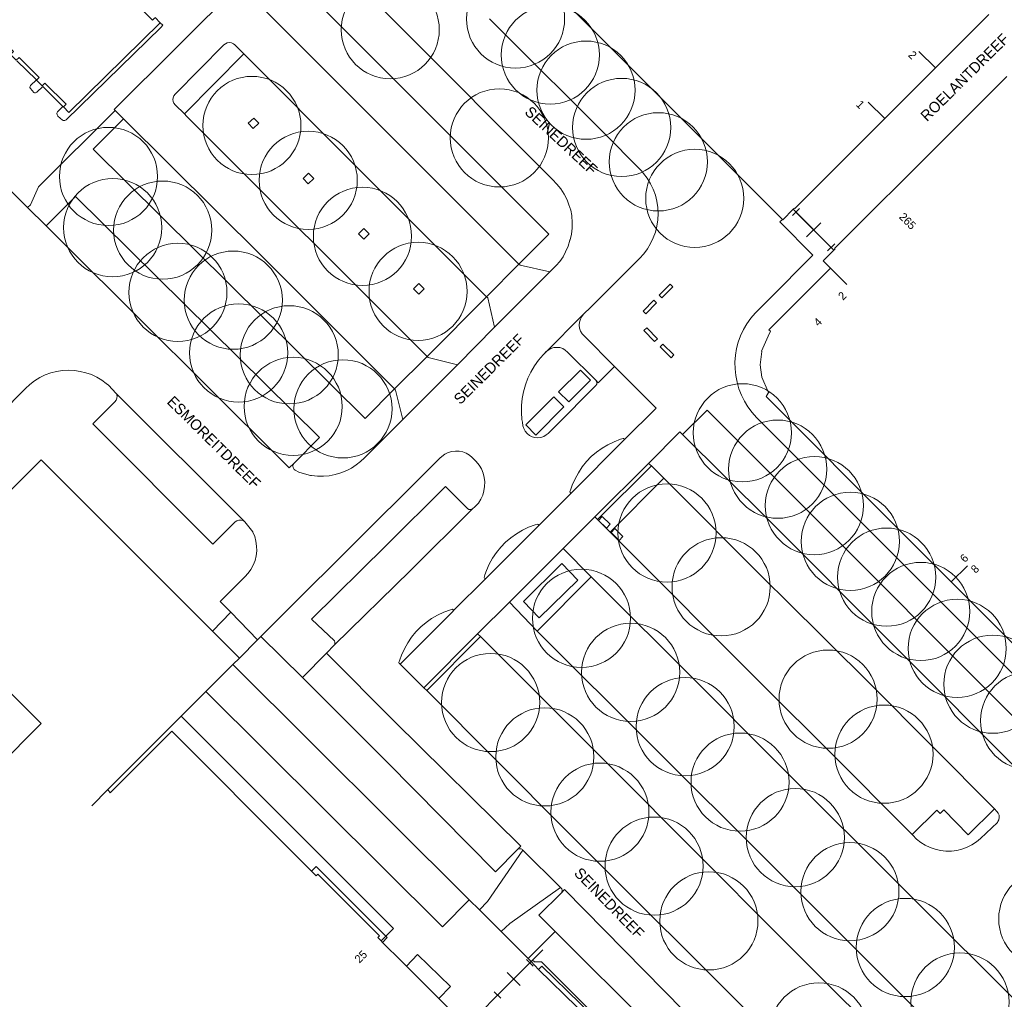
# Model space of a CAD drawing. Header units: metres. Extents: x 134994 to 136506, y 457393 to 459006.
# Tile 143 of 171: x 135902 to 136031, y 458351 to 458478. Entities that reach past the tile are written whole.
import ezdxf
from ezdxf.enums import TextEntityAlignment as Align

# ---------------------------------------------------------------- set-up
doc = ezdxf.new("R2010")
doc.units = ezdxf.units.M
for name, color, linetype, lineweight in [('B-WE-GR-BOOM-S', 250, 'Continuous', 13), ('B-WE-KG_BEBOUWING', 251, 'Continuous', 20), ('B-WE-KG_BEBOUWING TUSSENMUUR', 251, 'Continuous', 5), ('B-WE-KG_HUISNR', 251, 'Continuous', 5), ('B-WE-KG_ONDERGROND_REST', 251, 'Continuous', 5), ('B-WE-KG_STRAATNAAM', 251, 'Continuous', 5)]:
    doc.layers.add(name, color=color, linetype=linetype, lineweight=lineweight)
doc.styles.add('Styledgn000', font='dgn000.shx')

# ---------------------------------------------------------------- blocks, each defined once
blk = doc.blocks.new('SGR-BOOM_02')
blk.add_circle((0, 0), 6.4)

msp = doc.modelspace()

# ---------------------------------------------------------------- linework, layer by layer
at = {"layer": 'B-WE-KG_BEBOUWING', "flags": 128}
for points in [[(135968.55, 458485.67), (135994.16, 458460.04), (135997.49, 458456.71), (136000, 458454.21), (136001.84, 458452.38), (136001.89, 458452.33), (136003.26, 458453.69), (136003.4, 458453.83), (136003.46, 458453.79), (136015.18, 458465.51), (136021.8, 458472.12), (136028.76, 458479.08)], [(135920, 458478.67), (135919.69, 458478.36), (135916.96, 458481.08)], [(135891.1, 458469.19), (135898.52, 458476.56), (135898.88, 458476.9), (135901.55, 458474.24), (135901.2, 458473.89), (135901.94, 458473.15), (135902.3, 458473.5), (135904.93, 458470.87), (135904.58, 458470.52), (135905.31, 458469.79), (135905.66, 458470.14), (135908.42, 458467.4), (135908.07, 458467.04), (135908.8, 458466.31), (135920.71, 458478.01), (135920.03, 458478.7)], [(136031.1, 458471), (136022.68, 458462.59), (136008.65, 458448.57), (136008.7, 458448.52), (136008.55, 458448.38), (136007.15, 458446.98), (136008.1, 458446.03), (136007.44, 458445.35), (136003.08, 458440.99), (136000.09, 458437.99), (136000.29, 458437.79), (136000, 458437.15), (135999.13, 458435.22), (135999.17, 458435.2), (135999.16, 458435.16), (135998.93, 458433.42), (135999.14, 458431.81), (136000, 458429.9), (136000.05, 458429.79), (136000, 458429.72), (135999.72, 458429.31), (136000, 458429.03), (136017.02, 458411.97), (136023.84, 458405.13), (136042.52, 458386.47)], [(136040.55, 458384.48), (136000, 458425.05), (135998.48, 458426.57), (135997.89, 458427.22), (135997.35, 458427.93), (135996.89, 458428.68), (135996.49, 458429.47), (135996.17, 458430.29), (135995.92, 458431.14), (135995.75, 458432.01), (135995.66, 458432.89), (135995.65, 458433.78), (135995.71, 458434.66), (135995.86, 458435.53), (135996.09, 458436.38), (135996.39, 458437.22), (135996.77, 458438.02), (135997.21, 458438.78), (135997.73, 458439.5), (135998.3, 458440.17), (135998.49, 458440.36), (136000, 458441.87), (136005.82, 458447.71), (136001.5, 458452.04), (136001.84, 458452.38)], [(135960.53, 458347.33), (135957.02, 458350.84), (135952.8, 458355.05), (135952.26, 458355.59), (135949.7, 458358.14), (135950.32, 458358.76), (135950.13, 458358.95), (135941.03, 458368.05), (135940.43, 458367.44), (135938.46, 458369.39), (135922.22, 458385.67), (135914.19, 458377.65), (135913.88, 458378.06), (135923.45, 458387.62), (135926.67, 458390.83), (135930.17, 458394.34), (135931.03, 458395.19), (135927.51, 458398.71), (135926.88, 458399.34), (135905.2, 458421.03), (135888.05, 458403.86)], [(135975.15, 458405.36), (135973.07, 458407.51), (135968.06, 458402.58), (135970.14, 458400.43), (135975.15, 458405.36)], [(135888.27, 458403.63), (135905.19, 458386.68), (135899.39, 458380.89)]]:
    msp.add_lwpolyline(points, dxfattribs=at)
at = {"layer": 'B-WE-KG_BEBOUWING'}
msp.add_lwpolyline([(135940.43, 458367.44), (135941.06, 458366.82), (135941.25, 458367.01), (135949.28, 458358.99), (135949.06, 458358.78), (135949.52, 458358.32), (135949.7, 458358.14)], dxfattribs=at)
at = {"layer": 'B-WE-KG_BEBOUWING TUSSENMUUR'}
for p, q in [((136021.8, 458472.12), (136019.64, 458474.28)), ((136015.18, 458465.51), (136013.02, 458467.67)), ((136008.1, 458446.03), (136010.23, 458443.91)), ((136023.84, 458405.13), (136025.97, 458407.24)), ((135913.88, 458378.06), (135911.77, 458375.93))]:
    msp.add_line(p, q, dxfattribs=at)
at = {"layer": 'B-WE-KG_ONDERGROND_REST'}
for p, q in [((135923.86, 458466.13), (135931.62, 458473.95)), ((135915.93, 458465.5), (135914.83, 458466.59)), ((135903.41, 458453.92), (135898.35, 458458.92)), ((135903.41, 458453.92), (135905.84, 458451.54)), ((136003.15, 458452.88), (136004.07, 458453.79)), ((136003.26, 458453.69), (136008.55, 458448.38)), ((136003.61, 458453.34), (136008.2, 458448.73)), ((136004.98, 458450.12), (136006.83, 458451.95)), ((136007.74, 458448.28), (136008.66, 458449.19)), ((135963.27, 458442.29), (135967.49, 458446.53)), ((135967.49, 458446.53), (135967.63, 458446.39)), ((135971.52, 458445.52), (135967.63, 458446.39)), ((135971.52, 458445.52), (135964.28, 458438.33)), ((135963.27, 458442.29), (135955.5, 458434.49)), ((135963.41, 458442.17), (135963.27, 458442.29)), ((135964.28, 458438.33), (135963.41, 458442.17)), ((135970.81, 458434.91), (135975.92, 458440.02)), ((135964.28, 458438.33), (135959.46, 458433.43)), ((135951.26, 458430.28), (135955.5, 458434.49)), ((135952.32, 458426.28), (135959.46, 458433.43)), ((135955.5, 458434.49), (135955.63, 458434.38)), ((135955.63, 458434.38), (135959.46, 458433.43)), ((135975.49, 458432.72), (135972.66, 458429.89)), ((135976.8, 458431.41), (135975.49, 458432.72)), ((135976.8, 458431.41), (135973.97, 458428.58)), ((135931.72, 458412.96), (135914.97, 458429.69)), ((135951.4, 458430.13), (135951.26, 458430.28)), ((135952.32, 458426.28), (135951.4, 458430.13)), ((135973.97, 458428.58), (135972.66, 458429.89)), ((135972.03, 458429.26), (135968.36, 458425.58)), ((135973.34, 458427.95), (135972.04, 458429.26)), ((135973.34, 458427.95), (135969.67, 458424.27)), ((135981.22, 458423.63), (135985.38, 458427.78)), ((135969.67, 458424.27), (135968.36, 458425.58)), ((135988.47, 458424.67), (135984.39, 458420.58)), ((135988.83, 458424.34), (135988.47, 458424.67)), ((136000, 458413.28), (135988.83, 458424.34)), ((135974.33, 458416.72), (135981.22, 458423.63)), ((135984.39, 458420.58), (135977.38, 458413.61)), ((135984.75, 458420.25), (135984.39, 458420.58)), ((135977.74, 458413.28), (135984.75, 458420.25)), ((135984.75, 458420.25), (135986.36, 458418.63)), ((135986.36, 458418.63), (135979.36, 458411.61)), ((135986.36, 458418.63), (136000, 458405)), ((135970.04, 458412.45), (135974.33, 458416.72)), ((135953.35, 458406.61), (135961.49, 458414.7)), ((135933.82, 458398.01), (135949.39, 458413.53)), ((135977.38, 458413.61), (135973.25, 458409.49)), ((135977.38, 458413.61), (135977.74, 458413.28)), ((136033.05, 458380.1), (136000, 458413.28)), ((135979.36, 458411.61), (136000, 458390.97)), ((135973.25, 458409.49), (135966.24, 458402.47)), ((135973.25, 458409.49), (135976.91, 458405.8)), ((135953.35, 458406.61), (135943.37, 458396.86)), ((135958.92, 458401.34), (135963.19, 458405.6)), ((135969.87, 458398.69), (135976.91, 458405.8)), ((135966.24, 458402.47), (135962.08, 458398.34)), ((135969.87, 458398.69), (135966.24, 458402.47)), ((135929.91, 458401.16), (135927.51, 458398.71)), ((135933.39, 458397.57), (135929.91, 458401.16)), ((136000, 458368.69), (135969.87, 458398.69)), ((135933.39, 458397.57), (135931.03, 458395.19)), ((135933.82, 458398.01), (135933.39, 458397.57)), ((135939.27, 458392.65), (135933.82, 458398.01)), ((135955.07, 458391.32), (135962.08, 458398.34)), ((135955.45, 458390.97), (135962.46, 458397.99)), ((135962.08, 458398.34), (135962.46, 458397.99)), ((135942.38, 458395.85), (135943.37, 458396.86)), ((135939.27, 458392.65), (135942.38, 458395.85)), ((135961, 458363.7), (135930.17, 458394.34)), ((135955.07, 458391.32), (135951.91, 458394.49)), ((135955.07, 458391.32), (135955.45, 458390.97)), ((135926.67, 458390.83), (135957.5, 458360.17)), ((136001.98, 458380.72), (136000, 458382.71)), ((136001.98, 458380.72), (136043.11, 458339.67)), ((135963.39, 458363.47), (135968.01, 458370.16)), ((135972.89, 458365.31), (135968.01, 458370.16)), ((136036.15, 458332.56), (136000, 458368.69)), ((135966.28, 458360.6), (135972.89, 458365.31)), ((135957.5, 458360.17), (135961, 458363.7)), ((135962.32, 458362.4), (135961, 458363.7)), ((135962.32, 458362.4), (135963.39, 458363.47)), ((135965.17, 458359.54), (135962.32, 458362.4)), ((135965.17, 458359.54), (135966.28, 458360.6)), ((135965.17, 458359.54), (135968.7, 458356.02)), ((135968.7, 458356.02), (135972.19, 458359.57)), ((135973.58, 458358.18), (135972.19, 458359.57)), ((135969.25, 458355.82), (135970.58, 458357.15)), ((135964.33, 458350.89), (135969.08, 458355.65)), ((135968.9, 458355.47), (135964.7, 458351.27)), ((135968.48, 458355.89), (135969.32, 458355.05)), ((135968.7, 458356.02), (135969.08, 458355.65)), ((135969.08, 458355.65), (135969.25, 458355.82)), ((135970.04, 458354.62), (135969.08, 458355.65)), ((135965.96, 458354.21), (135967.64, 458352.53)), ((135964.27, 458351.69), (135965.11, 458350.85))]:
    msp.add_line(p, q, dxfattribs=at)
at = {"layer": 'B-WE-KG_ONDERGROND_REST', "flags": 128}
for points in [[(135951.45, 458478.02), (135945.64, 458483.97), (135939.87, 458489.77)], [(135932.02, 458482.04), (135932.17, 458482), (135932.3, 458481.99), (135932.42, 458482.01), (135932.53, 458482.07), (135932.63, 458482.14), (135936.16, 458485.69), (135971.38, 458450.44), (135967.49, 458446.53)], [(135931.08, 458483.03), (135914.71, 458466.7), (135914.83, 458466.59)], [(135932.02, 458482.04), (135964.77, 458449.22), (135967.49, 458446.53)], [(135975.92, 458440.02), (135976.84, 458440.92), (135983.2, 458447.27), (135983.75, 458447.87), (135984.23, 458448.53), (135984.65, 458449.22), (135985, 458449.96), (135985.27, 458450.72), (135985.47, 458451.51), (135985.59, 458452.32), (135985.62, 458453.13), (135985.58, 458453.94), (135985.46, 458454.75), (135985.27, 458455.53), (135984.99, 458456.3), (135984.64, 458457.03), (135984.22, 458457.73), (135983.74, 458458.38), (135983.47, 458458.69), (135978.34, 458463.86), (135965.6, 458476.58), (135963.66, 458478.51)], [(135920.71, 458478.01), (135921.05, 458477.7), (135920.78, 458477.4), (135908.42, 458465.36), (135908.25, 458465.28), (135908.05, 458465.27), (135907.95, 458465.3), (135907.34, 458465.85), (135907.25, 458466.02), (135907.24, 458466.21), (135907.3, 458466.39), (135907.36, 458466.46), (135908.01, 458467.09), (135905.39, 458469.72), (135904.61, 458468.95), (135904.46, 458468.88), (135904.3, 458468.89), (135904.22, 458468.93), (135903.77, 458469.43), (135903.72, 458469.58), (135903.75, 458469.73), (135903.8, 458469.81), (135904.55, 458470.57), (135902.02, 458473.06)], [(135951.45, 458478.02), (135971.85, 458457.57), (135972.42, 458456.98), (135972.93, 458456.34), (135973.37, 458455.65), (135973.75, 458454.93), (135974.01, 458454.27), (135974.23, 458453.58), (135974.36, 458452.87), (135974.38, 458452.78), (135974.44, 458452.01), (135974.42, 458451.24), (135974.33, 458450.46), (135974.16, 458449.7), (135974.14, 458449.65), (135973.89, 458448.88), (135973.57, 458448.14), (135973.23, 458447.5), (135972.82, 458446.9), (135972.35, 458446.35), (135971.52, 458445.52)], [(135931.62, 458473.95), (135930.44, 458475.13), (135930.24, 458475.28), (135930.01, 458475.39), (135929.73, 458475.43), (135929.45, 458475.39), (135929.22, 458475.28), (135929.02, 458475.13), (135922.64, 458468.72), (135922.49, 458468.48), (135922.38, 458468.21), (135922.35, 458467.99), (135922.38, 458467.76), (135922.43, 458467.63), (135922.5, 458467.52), (135922.66, 458467.3), (135923.86, 458466.13)], [(135963.27, 458442.29), (135946.04, 458459.5), (135931.62, 458473.95)], [(135914.83, 458466.59), (135904.85, 458456.6), (135903.77, 458454.29), (135903.41, 458453.92)], [(135951.26, 458430.28), (135947.41, 458426.42), (135911.96, 458461.52), (135915.93, 458465.5)], [(135915.93, 458465.5), (135933.98, 458447.54), (135948.42, 458433.1), (135951.26, 458430.28)], [(135955.5, 458434.49), (135924.14, 458465.83), (135923.86, 458466.13)], [(135932.18, 458464.91), (135932.9, 458465.57), (135933.55, 458464.9), (135932.83, 458464.24), (135932.18, 458464.91)], [(135939.34, 458457.72), (135940.06, 458458.4), (135940.72, 458457.7), (135940, 458457.02), (135939.34, 458457.72)], [(135938.11, 458420.58), (135941.46, 458423.93), (135909.64, 458455.36), (135905.84, 458451.54)], [(135938.11, 458420.58), (135937.53, 458420), (135936.63, 458420.88), (135908.27, 458449.1), (135905.84, 458451.54)], [(135946.57, 458450.49), (135947.24, 458451.2), (135947.93, 458450.49), (135947.26, 458449.78), (135946.57, 458450.49)], [(135953.72, 458443.31), (135954.41, 458444.01), (135955.12, 458443.33), (135954.43, 458442.63), (135953.72, 458443.31)], [(135986.11, 458442.15), (135987.54, 458443.58), (135987.19, 458443.93), (135985.76, 458442.5), (135986.11, 458442.15)], [(135984.03, 458440.05), (135985.44, 458441.5), (135985.08, 458441.85), (135983.67, 458440.4), (135984.03, 458440.05)], [(135979.95, 458433.21), (135975.99, 458437.18), (135975.73, 458437.48), (135975.53, 458437.82), (135975.4, 458438.19), (135975.35, 458438.59), (135975.38, 458438.98), (135975.49, 458439.36), (135975.67, 458439.72), (135975.92, 458440.02)], [(135985.54, 458436.82), (135984.14, 458438.23), (135983.79, 458437.88), (135985.18, 458436.47), (135985.54, 458436.82)], [(135987.69, 458434.71), (135986.25, 458436.12), (135985.9, 458435.76), (135987.34, 458434.35), (135987.69, 458434.71)], [(135977.5, 458431.41), (135977.6, 458431.28), (135977.65, 458431.09), (135977.62, 458430.89), (135977.52, 458430.72), (135972.21, 458425.4), (135971.29, 458424.49), (135971.05, 458424.28), (135970.72, 458424.08), (135970.35, 458423.95), (135969.96, 458423.9), (135969.57, 458423.93), (135969.19, 458424.03), (135968.85, 458424.21), (135968.54, 458424.46), (135968.3, 458424.77), (135968.12, 458425.11), (135968.01, 458425.49), (135967.93, 458425.94), (135967.88, 458426.29), (135967.81, 458427.2), (135967.82, 458428.11), (135967.9, 458429.02), (135968.07, 458429.92), (135968.32, 458430.8), (135968.64, 458431.66), (135969.03, 458432.48), (135969.49, 458433.27), (135970.02, 458434.02), (135970.62, 458434.71), (135970.81, 458434.91)], [(135970.81, 458434.91), (135971.01, 458435.1), (135971.31, 458435.35), (135971.65, 458435.54), (135972.03, 458435.66), (135972.42, 458435.7), (135972.81, 458435.66), (135973.19, 458435.54), (135973.53, 458435.35), (135973.83, 458435.09), (135977.5, 458431.41)], [(135893.29, 458420.37), (135903.13, 458430.33), (135903.7, 458430.87), (135904.32, 458431.35), (135904.99, 458431.76), (135905.7, 458432.1), (135906.43, 458432.37), (135907.19, 458432.57), (135907.97, 458432.68), (135908.76, 458432.71), (135909.54, 458432.67), (135910.28, 458432.55), (135911.02, 458432.38), (135911.74, 458432.14), (135912.42, 458431.82), (135913.07, 458431.43), (135913.67, 458430.98), (135913.94, 458430.75), (135914.97, 458429.69)], [(135979.95, 458433.21), (135977.83, 458431.07), (135977.5, 458431.41)], [(135985.38, 458427.78), (135984.18, 458428.97), (135979.95, 458433.21)], [(135931.72, 458412.96), (135931.5, 458413.11), (135931.24, 458413.18), (135930.97, 458413.18), (135930.71, 458413.1), (135930.48, 458412.95), (135930.4, 458412.87), (135927.57, 458410.03), (135911.92, 458425.71), (135914.78, 458428.58), (135914.95, 458428.8), (135915.05, 458429.07), (135915.07, 458429.35), (135915, 458429.62), (135914.97, 458429.69)], [(136000, 458419.54), (135992.04, 458427.5), (135988.83, 458424.34)], [(135938.11, 458420.58), (135938.02, 458420.42), (135937.99, 458420.31), (135937.99, 458420.19), (135938.03, 458420.05), (135938.18, 458419.79), (135938.3, 458419.68), (135938.76, 458419.44), (135939.53, 458419.2), (135940.32, 458419.01), (135940.43, 458418.99), (135941.2, 458418.9), (135941.98, 458418.89), (135942.75, 458418.96), (135943.51, 458419.11), (135944.27, 458419.34), (135945.02, 458419.64), (135945.66, 458419.97), (135946.25, 458420.37), (135946.82, 458420.82), (135947.36, 458421.3), (135947.53, 458421.49), (135952.32, 458426.28)], [(135981.22, 458423.63), (135981.21, 458423.74), (135981.14, 458423.81), (135981.08, 458423.82), (135980.74, 458423.71), (135979.9, 458423.4), (135979.09, 458423.01), (135978.32, 458422.56), (135977.59, 458422.03), (135976.91, 458421.45), (135976.29, 458420.8), (135975.73, 458420.11), (135975.23, 458419.36), (135974.8, 458418.58), (135974.43, 458417.75), (135974.25, 458417.23), (135974.13, 458416.87), (135974.16, 458416.77), (135974.25, 458416.71), (135974.33, 458416.72)], [(135949.39, 458413.53), (135951.72, 458415.82), (135957.17, 458421.24), (135957.42, 458421.48), (135957.81, 458421.76), (135958.25, 458421.98), (135958.71, 458422.12), (135959.19, 458422.18), (135959.68, 458422.16), (135960.15, 458422.06), (135960.6, 458421.89), (135961.02, 458421.64), (135961.39, 458421.33), (135961.57, 458421.17), (135961.92, 458420.82), (135962.29, 458420.36), (135962.58, 458419.85), (135962.8, 458419.31), (135962.95, 458418.75), (135963.02, 458418.16), (135963.01, 458417.58), (135962.92, 458417), (135962.76, 458416.44), (135962.51, 458415.91), (135962.2, 458415.41), (135961.68, 458414.88), (135961.49, 458414.7)], [(136033.05, 458380.1), (136036.24, 458383.28), (136000, 458419.54)], [(135950.11, 458409.81), (135957.91, 458417.56), (135960.78, 458414.68), (135960.96, 458414.58), (135961.16, 458414.55), (135961.35, 458414.6), (135961.49, 458414.7)], [(135931.72, 458412.96), (135932.77, 458411.66), (135932.79, 458411.62), (135933.03, 458411.03), (135933.19, 458410.42), (135933.28, 458409.79), (135933.29, 458409.16), (135933.22, 458408.53), (135933.07, 458407.91), (135932.84, 458407.32), (135932.54, 458406.76), (135932.17, 458406.25), (135931.74, 458405.78), (135928.51, 458402.57), (135929.91, 458401.16)], [(135979.36, 458411.61), (135977.71, 458413.25), (135977.74, 458413.28)], [(135978.35, 458413.65), (135977.85, 458413.14), (135978.89, 458412.14), (135979.39, 458412.65), (135978.35, 458413.65)], [(135970.04, 458412.45), (135970.06, 458412.53), (135970, 458412.62), (135969.92, 458412.65), (135969.58, 458412.55), (135968.74, 458412.24), (135967.93, 458411.86), (135967.15, 458411.41), (135966.42, 458410.89), (135965.74, 458410.31), (135965.12, 458409.66), (135964.55, 458408.97), (135964.05, 458408.23), (135963.61, 458407.45), (135963.25, 458406.62), (135963.05, 458406.06), (135962.96, 458405.71), (135962.99, 458405.61), (135963.07, 458405.56), (135963.17, 458405.58), (135963.19, 458405.6)], [(135963.19, 458405.6), (135970.04, 458412.43), (135970.04, 458412.45)], [(135979.51, 458411.55), (135979.97, 458412.07), (135981.01, 458411.05), (135980.55, 458410.53), (135979.51, 458411.55)], [(135950.11, 458409.81), (135940.42, 458400.26), (135943.42, 458397.45), (135943.49, 458397.27), (135943.48, 458397.07), (135943.39, 458396.89), (135943.37, 458396.86)], [(135976.91, 458405.8), (135991.14, 458391.57), (136000, 458382.71)], [(136029.49, 458375.53), (136013.27, 458391.84), (136002.01, 458402.99), (136000, 458405)], [(135958.92, 458401.34), (135958.95, 458401.4), (135958.92, 458401.5), (135958.83, 458401.56), (135958.8, 458401.56), (135958.54, 458401.48), (135957.7, 458401.17), (135956.88, 458400.79), (135956.1, 458400.34), (135955.37, 458399.83), (135954.69, 458399.25), (135954.05, 458398.61), (135953.48, 458397.91), (135952.98, 458397.17), (135952.54, 458396.39), (135952.17, 458395.57), (135951.95, 458394.96), (135951.84, 458394.61), (135951.87, 458394.51), (135951.91, 458394.49)], [(135951.91, 458394.49), (135951.97, 458394.46), (135952.07, 458394.49), (135958.9, 458401.3), (135958.92, 458401.34)], [(135962.46, 458397.99), (135978.12, 458382.36), (135992.1, 458368.33), (136000, 458360.44)], [(135967.3, 458370.23), (135967.73, 458370.67), (135951.27, 458386.95), (135942.38, 458395.85)], [(135967.3, 458370.23), (135964.43, 458367.32), (135950.25, 458381.66), (135939.27, 458392.65)], [(136000, 458346.44), (135973.72, 458372.65), (135955.45, 458390.97)], [(136018.77, 458372.18), (136007.64, 458383.36), (136000, 458390.97)], [(135923.45, 458387.62), (135951.12, 458359.96), (135950.13, 458358.95)], [(136018.77, 458372.18), (136021.98, 458375.39), (136022.43, 458374.94), (136022.9, 458375.41), (136026.07, 458372.15), (136029.49, 458375.53)], [(136029.49, 458375.53), (136029.81, 458375.2), (136029.98, 458374.97), (136030.09, 458374.7), (136030.12, 458374.42), (136030.07, 458374.13), (136029.94, 458373.88), (136029.87, 458373.78), (136027.68, 458371.68), (136027.14, 458371.23), (136026.55, 458370.85), (136025.92, 458370.53), (136025.25, 458370.29), (136024.57, 458370.13), (136023.87, 458370.04), (136023.16, 458370.04), (136022.46, 458370.11), (136021.78, 458370.27), (136021.11, 458370.5), (136020.47, 458370.8), (136019.88, 458371.17), (136019.33, 458371.61), (136018.83, 458372.11), (136018.77, 458372.18)], [(135968.01, 458370.16), (135967.94, 458370.23), (135967.77, 458370.33), (135967.58, 458370.35), (135967.39, 458370.29), (135967.3, 458370.23)], [(135972.89, 458365.31), (135972.95, 458365.26), (135973.06, 458365.1), (135973.11, 458364.91), (135973.08, 458364.72), (135972.97, 458364.56)], [(135972.19, 458359.57), (135970.08, 458361.7), (135972.97, 458364.56)], [(136000, 458338.13), (135991.58, 458346.56), (135973.41, 458365.05), (135972.97, 458364.56)], [(136000, 458360.44), (136020.68, 458339.79), (136035.81, 458324.56)], [(135950.13, 458358.95), (135949.52, 458358.32)], [(136000, 458331.73), (135983.28, 458348.51), (135973.58, 458358.18)], [(135952.8, 458355.05), (135954.26, 458356.56), (135958.54, 458352.37), (135957.02, 458350.84)], [(136000, 458325.98), (135972.11, 458353.9), (135970.42, 458355.61), (135969.52, 458355.62), (135969.25, 458355.82)], [(135982.4, 458343.21), (135975.47, 458350.17), (135970.48, 458355.06), (135970.04, 458354.62)], [(135970.04, 458354.62), (135975.03, 458349.73), (135983.24, 458341.48), (135996.32, 458328.37), (136000, 458324.69)], [(135960.53, 458347.33), (135962.73, 458349.27), (135964.33, 458350.89)]]:
    msp.add_lwpolyline(points, dxfattribs=at)

# ---------------------------------------------------------------- block references
at = {"layer": 'B-WE-GR-BOOM-S'}
for p in [(135967.04, 458478.5), (135950.7, 458477.1), (135971.57, 458473.81), (135976.23, 458469.22), (135932.66, 458464.62), (135980.88, 458464.36), (135964.93, 458463), (135985.66, 458459.88), (135913.96, 458457.97), (135940, 458457.47), (135990.41, 458455.11), (135914.51, 458451.3), (135921.03, 458450.98), (135947.08, 458450.17), (135923.01, 458442.86), (135954.33, 458442.99), (135930.23, 458441.85), (135930.93, 458434.97), (135937.53, 458434.73), (135938.04, 458428), (135944.53, 458427.68), (135996.62, 458424.56), (136001.23, 458419.82), (136006.01, 458415.07), (135986.8, 458411.5), (136010.7, 458410.41), (136015.43, 458405.75), (135993.85, 458404.49), (136019.88, 458401.27), (135975.64, 458400.38), (136024.63, 458396.46), (135982.05, 458393.34), (136029.28, 458391.79), (136007.8, 458389.84), (135963.79, 458389.4), (136034.07, 458387.04), (135989.16, 458386.26), (135970.86, 458382.32), (136015.08, 458382.67), (135996.32, 458379.03), (135978.04, 458375.11), (136003.52, 458371.8), (135985.11, 458368.08), (136010.64, 458364.75), (135992.25, 458360.94), (136036.45, 458361.2), (136017.87, 458357.47), (136024.99, 458350.37), (136006.61, 458346.47)]:
    msp.add_blockref('SGR-BOOM_02', p, dxfattribs=at)

# ---------------------------------------------------------------- texts
at = {"layer": 'B-WE-KG_HUISNR', "linetype": 'Continuous', "style": 'Styledgn000'}
for s, height, rotation, p in [('2', 1.05, 314.961, (136019.09, 458473.53)), ('1', 1.05, 315.1214, (136012.29, 458467.08)), ('25', 1.054, 44.965, (135947.42, 458356.83))]:
    msp.add_text(s, height=height, rotation=rotation, dxfattribs=at).set_placement(p, align=Align.MIDDLE_RIGHT)
for s, height, rotation, p in [('265', 1.054, 314.9904, (136017.34, 458452.99)), ('2', 1.05, 45.1081, (136009.37, 458442.14)), ('4', 1.05, 45.039, (136006.18, 458438.72)), ('6', 1.05, 44.9288, (136025.26, 458407.95)), ('8', 1.05, 44.9288, (136026.67, 458406.54))]:
    msp.add_text(s, height=height, rotation=rotation, dxfattribs=at).set_placement(p, align=Align.MIDDLE_LEFT)
at = {"layer": 'B-WE-KG_STRAATNAAM', "style": 'Styledgn000'}
for s, rotation, p in [('ROELANTDREEF', 44.6477, (136020.7, 458465.06)), ('SEINEDREEF', 317.0644, (135968.13, 458466.23)), ('SEINEDREEF', 44.7647, (135959.83, 458428.15)), ('ESMOREITDREEF', 315.3376, (135921.48, 458428.49)), ('SEINEDREEF', 314.3679, (135974.58, 458367.05))]:
    msp.add_text(s, height=1.4, rotation=rotation, dxfattribs=at).set_placement(p)

doc.saveas('drawing.dxf')
